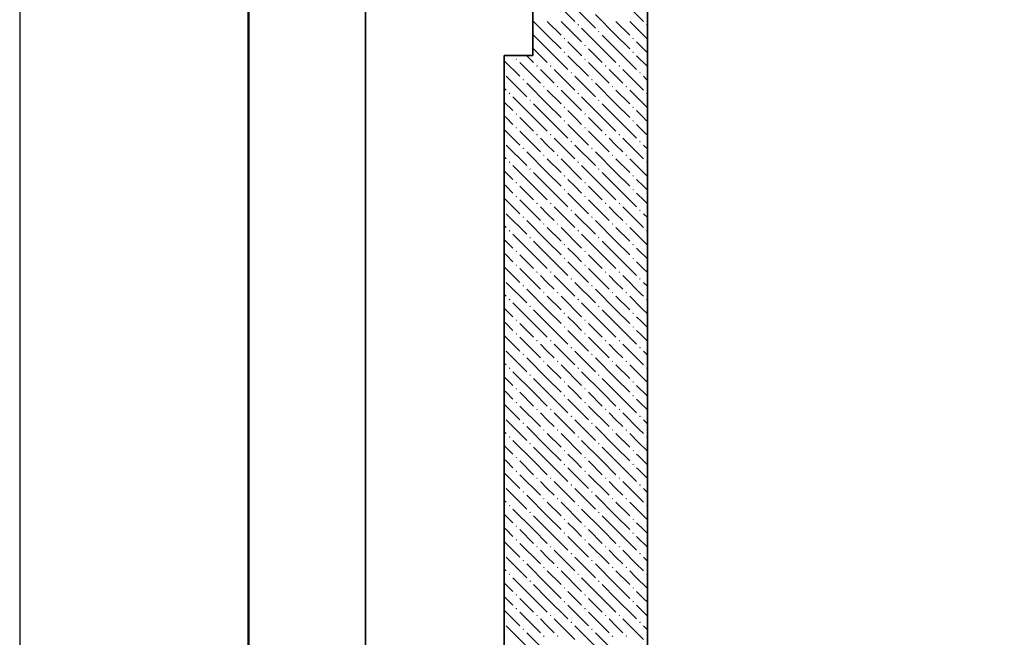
# Model space of a CAD drawing. Header units: millimetres. Extents: x 0 to 21000, y -5 to 14850.
# Tile 6 of 28: x 0 to 4302, y 9037 to 11734. Entities that reach past the tile are written whole.
import ezdxf

# ---------------------------------------------------------------- set-up
doc = ezdxf.new("R2010")
doc.units = ezdxf.units.MM
doc.layers.add('Standard', color=7, linetype='Continuous', lineweight=25)
doc.layers.add('ЖБ Стена верхний уровень', color=7, linetype='Continuous', lineweight=25, true_color=0x006e00)

msp = doc.modelspace()

# ---------------------------------------------------------------- hatches: boundary and pattern name
at = {"layer": 'ЖБ Стена верхний уровень', "linetype": 'Continuous', "lineweight": 18, "transparency": 33554687}
for points in [[(2436.8, 11711.9), (2440, 11715.2), (2443.3, 11711.9), (2440, 11708.7)], [(2736.8, 11711.9), (2740, 11715.2), (2742.2, 11713), (2742.2, 11710.9), (2740, 11708.7)], [(2526.8, 11681.9), (2530, 11685.2), (2533.3, 11681.9), (2530, 11678.7)], [(2376.8, 11651.9), (2380, 11655.2), (2383.3, 11651.9), (2380, 11648.7)], [(2466.8, 11621.9), (2470, 11625.2), (2473.3, 11621.9), (2470, 11618.7)], [(2676.8, 11651.9), (2680, 11655.2), (2683.3, 11651.9), (2680, 11648.7)], [(2376.8, 11591.9), (2380, 11595.2), (2383.3, 11591.9), (2380, 11588.7)], [(2676.8, 11591.9), (2680, 11595.2), (2683.3, 11591.9), (2680, 11588.7)], [(2166.8, 11561.9), (2170, 11565.2), (2173.3, 11561.9), (2170, 11558.7)], [(2256.8, 11531.9), (2260, 11535.2), (2263.3, 11531.9), (2260, 11528.7)], [(2316.8, 11531.9), (2320, 11535.2), (2323.3, 11531.9), (2320, 11528.7)], [(2466.8, 11561.9), (2470, 11565.2), (2473.3, 11561.9), (2470, 11558.7)], [(2556.8, 11531.9), (2560, 11535.2), (2563.3, 11531.9), (2560, 11528.7)], [(2616.8, 11531.9), (2620, 11535.2), (2623.3, 11531.9), (2620, 11528.7)], [(2406.8, 11501.9), (2410, 11505.2), (2413.3, 11501.9), (2410, 11498.7)], [(2706.8, 11501.9), (2710, 11505.2), (2713.3, 11501.9), (2710, 11498.7)], [(2196.8, 11471.9), (2200, 11475.2), (2203.3, 11471.9), (2200, 11468.7)], [(2286.8, 11441.9), (2290, 11445.2), (2293.3, 11441.9), (2290, 11438.7)], [(2346.8, 11441.9), (2350, 11445.2), (2353.3, 11441.9), (2350, 11438.7)], [(2496.8, 11471.9), (2500, 11475.2), (2503.3, 11471.9), (2500, 11468.7)], [(2586.8, 11441.9), (2590, 11445.2), (2593.3, 11441.9), (2590, 11438.7)], [(2646.8, 11441.9), (2650, 11445.2), (2653.3, 11441.9), (2650, 11438.7)], [(2136.8, 11411.9), (2140, 11415.2), (2143.3, 11411.9), (2140, 11408.7)], [(2436.8, 11411.9), (2440, 11415.2), (2443.3, 11411.9), (2440, 11408.7)], [(2226.8, 11381.9), (2230, 11385.2), (2233.3, 11381.9), (2230, 11378.7)], [(2526.8, 11381.9), (2530, 11385.2), (2533.3, 11381.9), (2530, 11378.7)], [(2166.8, 11321.9), (2170, 11325.2), (2173.3, 11321.9), (2170, 11318.7)], [(2376.8, 11351.9), (2380, 11355.2), (2383.3, 11351.9), (2380, 11348.7)], [(2466.8, 11321.9), (2470, 11325.2), (2473.3, 11321.9), (2470, 11318.7)], [(2676.8, 11351.9), (2680, 11355.2), (2683.3, 11351.9), (2680, 11348.7)], [(2376.8, 11291.9), (2380, 11295.2), (2383.3, 11291.9), (2380, 11288.7)], [(2676.8, 11291.9), (2680, 11295.2), (2683.3, 11291.9), (2680, 11288.7)], [(2166.8, 11261.9), (2170, 11265.2), (2173.3, 11261.9), (2170, 11258.7)], [(2256.8, 11231.9), (2260, 11235.2), (2263.3, 11231.9), (2260, 11228.7)], [(2316.8, 11231.9), (2320, 11235.2), (2323.3, 11231.9), (2320, 11228.7)], [(2466.8, 11261.9), (2470, 11265.2), (2473.3, 11261.9), (2470, 11258.7)], [(2556.8, 11231.9), (2560, 11235.2), (2563.3, 11231.9), (2560, 11228.7)], [(2616.8, 11231.9), (2620, 11235.2), (2623.3, 11231.9), (2620, 11228.7)], [(2406.8, 11201.9), (2410, 11205.2), (2413.3, 11201.9), (2410, 11198.7)], [(2706.8, 11201.9), (2710, 11205.2), (2713.3, 11201.9), (2710, 11198.7)], [(2196.8, 11171.9), (2200, 11175.2), (2203.3, 11171.9), (2200, 11168.7)], [(2286.8, 11141.9), (2290, 11145.2), (2293.3, 11141.9), (2290, 11138.7)], [(2346.8, 11141.9), (2350, 11145.2), (2353.3, 11141.9), (2350, 11138.7)], [(2496.8, 11171.9), (2500, 11175.2), (2503.3, 11171.9), (2500, 11168.7)], [(2586.8, 11141.9), (2590, 11145.2), (2593.3, 11141.9), (2590, 11138.7)], [(2646.8, 11141.9), (2650, 11145.2), (2653.3, 11141.9), (2650, 11138.7)], [(2136.8, 11111.9), (2140, 11115.2), (2143.3, 11111.9), (2140, 11108.7)], [(2436.8, 11111.9), (2440, 11115.2), (2443.3, 11111.9), (2440, 11108.7)], [(2736.8, 11111.9), (2740, 11115.2), (2742.2, 11113), (2742.2, 11110.9), (2740, 11108.7)], [(2226.8, 11081.9), (2230, 11085.2), (2233.3, 11081.9), (2230, 11078.7)], [(2526.8, 11081.9), (2530, 11085.2), (2533.3, 11081.9), (2530, 11078.7)], [(2166.8, 11021.9), (2170, 11025.2), (2173.3, 11021.9), (2170, 11018.7)], [(2376.8, 11051.9), (2380, 11055.2), (2383.3, 11051.9), (2380, 11048.7)], [(2466.8, 11021.9), (2470, 11025.2), (2473.3, 11021.9), (2470, 11018.7)], [(2676.8, 11051.9), (2680, 11055.2), (2683.3, 11051.9), (2680, 11048.7)], [(2376.8, 10991.9), (2380, 10995.2), (2383.3, 10991.9), (2380, 10988.7)], [(2676.8, 10991.9), (2680, 10995.2), (2683.3, 10991.9), (2680, 10988.7)], [(2166.8, 10961.9), (2170, 10965.2), (2173.3, 10961.9), (2170, 10958.7)], [(2256.8, 10931.9), (2260, 10935.2), (2263.3, 10931.9), (2260, 10928.7)], [(2316.8, 10931.9), (2320, 10935.2), (2323.3, 10931.9), (2320, 10928.7)], [(2466.8, 10961.9), (2470, 10965.2), (2473.3, 10961.9), (2470, 10958.7)], [(2556.8, 10931.9), (2560, 10935.2), (2563.3, 10931.9), (2560, 10928.7)], [(2616.8, 10931.9), (2620, 10935.2), (2623.3, 10931.9), (2620, 10928.7)], [(2406.8, 10901.9), (2410, 10905.2), (2413.3, 10901.9), (2410, 10898.7)], [(2706.8, 10901.9), (2710, 10905.2), (2713.3, 10901.9), (2710, 10898.7)], [(2196.8, 10871.9), (2200, 10875.2), (2203.3, 10871.9), (2200, 10868.7)], [(2286.8, 10841.9), (2290, 10845.2), (2293.3, 10841.9), (2290, 10838.7)], [(2346.8, 10841.9), (2350, 10845.2), (2353.3, 10841.9), (2350, 10838.7)], [(2496.8, 10871.9), (2500, 10875.2), (2503.3, 10871.9), (2500, 10868.7)], [(2586.8, 10841.9), (2590, 10845.2), (2593.3, 10841.9), (2590, 10838.7)], [(2646.8, 10841.9), (2650, 10845.2), (2653.3, 10841.9), (2650, 10838.7)], [(2136.8, 10811.9), (2140, 10815.2), (2143.3, 10811.9), (2140, 10808.7)], [(2436.8, 10811.9), (2440, 10815.2), (2443.3, 10811.9), (2440, 10808.7)], [(2736.8, 10811.9), (2740, 10815.2), (2742.2, 10813), (2742.2, 10810.9), (2740, 10808.7)], [(2226.8, 10781.9), (2230, 10785.2), (2233.3, 10781.9), (2230, 10778.7)], [(2376.8, 10751.9), (2380, 10755.2), (2383.3, 10751.9), (2380, 10748.7)], [(2526.8, 10781.9), (2530, 10785.2), (2533.3, 10781.9), (2530, 10778.7)], [(2676.8, 10751.9), (2680, 10755.2), (2683.3, 10751.9), (2680, 10748.7)], [(2166.8, 10721.9), (2170, 10725.2), (2173.3, 10721.9), (2170, 10718.7)], [(2466.8, 10721.9), (2470, 10725.2), (2473.3, 10721.9), (2470, 10718.7)], [(2376.8, 10691.9), (2380, 10695.2), (2383.3, 10691.9), (2380, 10688.7)], [(2676.8, 10691.9), (2680, 10695.2), (2683.3, 10691.9), (2680, 10688.7)], [(2166.8, 10661.9), (2170, 10665.2), (2173.3, 10661.9), (2170, 10658.7)], [(2256.8, 10631.9), (2260, 10635.2), (2263.3, 10631.9), (2260, 10628.7)], [(2316.8, 10631.9), (2320, 10635.2), (2323.3, 10631.9), (2320, 10628.7)], [(2466.8, 10661.9), (2470, 10665.2), (2473.3, 10661.9), (2470, 10658.7)], [(2556.8, 10631.9), (2560, 10635.2), (2563.3, 10631.9), (2560, 10628.7)], [(2616.8, 10631.9), (2620, 10635.2), (2623.3, 10631.9), (2620, 10628.7)], [(2406.8, 10601.9), (2410, 10605.2), (2413.3, 10601.9), (2410, 10598.7)], [(2706.8, 10601.9), (2710, 10605.2), (2713.3, 10601.9), (2710, 10598.7)], [(2196.8, 10571.9), (2200, 10575.2), (2203.3, 10571.9), (2200, 10568.7)], [(2286.8, 10541.9), (2290, 10545.2), (2293.3, 10541.9), (2290, 10538.7)], [(2346.8, 10541.9), (2350, 10545.2), (2353.3, 10541.9), (2350, 10538.7)], [(2496.8, 10571.9), (2500, 10575.2), (2503.3, 10571.9), (2500, 10568.7)], [(2586.8, 10541.9), (2590, 10545.2), (2593.3, 10541.9), (2590, 10538.7)], [(2646.8, 10541.9), (2650, 10545.2), (2653.3, 10541.9), (2650, 10538.7)], [(2136.8, 10511.9), (2140, 10515.2), (2143.3, 10511.9), (2140, 10508.7)], [(2436.8, 10511.9), (2440, 10515.2), (2443.3, 10511.9), (2440, 10508.7)], [(2736.8, 10511.9), (2740, 10515.2), (2742.2, 10513), (2742.2, 10510.9), (2740, 10508.7)], [(2226.8, 10481.9), (2230, 10485.2), (2233.3, 10481.9), (2230, 10478.7)], [(2376.8, 10451.9), (2380, 10455.2), (2383.3, 10451.9), (2380, 10448.7)], [(2526.8, 10481.9), (2530, 10485.2), (2533.3, 10481.9), (2530, 10478.7)], [(2676.8, 10451.9), (2680, 10455.2), (2683.3, 10451.9), (2680, 10448.7)], [(2166.8, 10421.9), (2170, 10425.2), (2173.3, 10421.9), (2170, 10418.7)], [(2466.8, 10421.9), (2470, 10425.2), (2473.3, 10421.9), (2470, 10418.7)], [(2376.8, 10391.9), (2380, 10395.2), (2383.3, 10391.9), (2380, 10388.7)], [(2676.8, 10391.9), (2680, 10395.2), (2683.3, 10391.9), (2680, 10388.7)], [(2166.8, 10361.9), (2170, 10365.2), (2173.3, 10361.9), (2170, 10358.7)], [(2256.8, 10331.9), (2260, 10335.2), (2263.3, 10331.9), (2260, 10328.7)], [(2316.8, 10331.9), (2320, 10335.2), (2323.3, 10331.9), (2320, 10328.7)], [(2466.8, 10361.9), (2470, 10365.2), (2473.3, 10361.9), (2470, 10358.7)], [(2556.8, 10331.9), (2560, 10335.2), (2563.3, 10331.9), (2560, 10328.7)], [(2616.8, 10331.9), (2620, 10335.2), (2623.3, 10331.9), (2620, 10328.7)], [(2406.8, 10301.9), (2410, 10305.2), (2413.3, 10301.9), (2410, 10298.7)], [(2706.8, 10301.9), (2710, 10305.2), (2713.3, 10301.9), (2710, 10298.7)], [(2196.8, 10271.9), (2200, 10275.2), (2203.3, 10271.9), (2200, 10268.7)], [(2286.8, 10241.9), (2290, 10245.2), (2293.3, 10241.9), (2290, 10238.7)], [(2346.8, 10241.9), (2350, 10245.2), (2353.3, 10241.9), (2350, 10238.7)], [(2496.8, 10271.9), (2500, 10275.2), (2503.3, 10271.9), (2500, 10268.7)], [(2586.8, 10241.9), (2590, 10245.2), (2593.3, 10241.9), (2590, 10238.7)], [(2646.8, 10241.9), (2650, 10245.2), (2653.3, 10241.9), (2650, 10238.7)], [(2136.8, 10211.9), (2140, 10215.2), (2143.3, 10211.9), (2140, 10208.7)], [(2436.8, 10211.9), (2440, 10215.2), (2443.3, 10211.9), (2440, 10208.7)], [(2736.8, 10211.9), (2740, 10215.2), (2742.2, 10213), (2742.2, 10210.9), (2740, 10208.7)], [(2226.8, 10181.9), (2230, 10185.2), (2233.3, 10181.9), (2230, 10178.7)], [(2376.8, 10151.9), (2380, 10155.2), (2383.3, 10151.9), (2380, 10148.7)], [(2526.8, 10181.9), (2530, 10185.2), (2533.3, 10181.9), (2530, 10178.7)], [(2676.8, 10151.9), (2680, 10155.2), (2683.3, 10151.9), (2680, 10148.7)], [(2166.8, 10121.9), (2170, 10125.2), (2173.3, 10121.9), (2170, 10118.7)], [(2466.8, 10121.9), (2470, 10125.2), (2473.3, 10121.9), (2470, 10118.7)], [(2376.8, 10091.9), (2380, 10095.2), (2383.3, 10091.9), (2380, 10088.7)], [(2676.8, 10091.9), (2680, 10095.2), (2683.3, 10091.9), (2680, 10088.7)], [(2166.8, 10061.9), (2170, 10065.2), (2173.3, 10061.9), (2170, 10058.7)], [(2256.8, 10031.9), (2260, 10035.2), (2263.3, 10031.9), (2260, 10028.7)], [(2316.8, 10031.9), (2320, 10035.2), (2323.3, 10031.9), (2320, 10028.7)], [(2466.8, 10061.9), (2470, 10065.2), (2473.3, 10061.9), (2470, 10058.7)], [(2556.8, 10031.9), (2560, 10035.2), (2563.3, 10031.9), (2560, 10028.7)], [(2616.8, 10031.9), (2620, 10035.2), (2623.3, 10031.9), (2620, 10028.7)], [(2406.8, 10001.9), (2410, 10005.2), (2413.3, 10001.9), (2410, 9998.7)], [(2706.8, 10001.9), (2710, 10005.2), (2713.3, 10001.9), (2710, 9998.7)], [(2196.8, 9971.9), (2200, 9975.2), (2203.3, 9971.9), (2200, 9968.7)], [(2286.8, 9941.9), (2290, 9945.2), (2293.3, 9941.9), (2290, 9938.7)], [(2346.8, 9941.9), (2350, 9945.2), (2353.3, 9941.9), (2350, 9938.7)], [(2496.8, 9971.9), (2500, 9975.2), (2503.3, 9971.9), (2500, 9968.7)], [(2586.8, 9941.9), (2590, 9945.2), (2593.3, 9941.9), (2590, 9938.7)], [(2646.8, 9941.9), (2650, 9945.2), (2653.3, 9941.9), (2650, 9938.7)], [(2136.8, 9911.9), (2140, 9915.2), (2143.3, 9911.9), (2140, 9908.7)], [(2436.8, 9911.9), (2440, 9915.2), (2443.3, 9911.9), (2440, 9908.7)], [(2736.8, 9911.9), (2740, 9915.2), (2742.2, 9913), (2742.2, 9910.9), (2740, 9908.7)], [(2226.8, 9881.9), (2230, 9885.2), (2233.3, 9881.9), (2230, 9878.7)], [(2376.8, 9851.9), (2380, 9855.2), (2383.3, 9851.9), (2380, 9848.7)], [(2526.8, 9881.9), (2530, 9885.2), (2533.3, 9881.9), (2530, 9878.7)], [(2676.8, 9851.9), (2680, 9855.2), (2683.3, 9851.9), (2680, 9848.7)], [(2166.8, 9821.9), (2170, 9825.2), (2173.3, 9821.9), (2170, 9818.7)], [(2466.8, 9821.9), (2470, 9825.2), (2473.3, 9821.9), (2470, 9818.7)], [(2166.8, 9761.9), (2170, 9765.2), (2173.3, 9761.9), (2170, 9758.7)], [(2376.8, 9791.9), (2380, 9795.2), (2383.3, 9791.9), (2380, 9788.7)], [(2466.8, 9761.9), (2470, 9765.2), (2473.3, 9761.9), (2470, 9758.7)], [(2676.8, 9791.9), (2680, 9795.2), (2683.3, 9791.9), (2680, 9788.7)], [(2256.8, 9731.9), (2260, 9735.2), (2263.3, 9731.9), (2260, 9728.7)], [(2316.8, 9731.9), (2320, 9735.2), (2323.3, 9731.9), (2320, 9728.7)], [(2556.8, 9731.9), (2560, 9735.2), (2563.3, 9731.9), (2560, 9728.7)], [(2616.8, 9731.9), (2620, 9735.2), (2623.3, 9731.9), (2620, 9728.7)], [(2406.8, 9701.9), (2410, 9705.2), (2413.3, 9701.9), (2410, 9698.7)], [(2706.8, 9701.9), (2710, 9705.2), (2713.3, 9701.9), (2710, 9698.7)], [(2196.8, 9671.9), (2200, 9675.2), (2203.3, 9671.9), (2200, 9668.7)], [(2286.8, 9641.9), (2290, 9645.2), (2293.3, 9641.9), (2290, 9638.7)], [(2346.8, 9641.9), (2350, 9645.2), (2353.3, 9641.9), (2350, 9638.7)], [(2496.8, 9671.9), (2500, 9675.2), (2503.3, 9671.9), (2500, 9668.7)], [(2586.8, 9641.9), (2590, 9645.2), (2593.3, 9641.9), (2590, 9638.7)], [(2646.8, 9641.9), (2650, 9645.2), (2653.3, 9641.9), (2650, 9638.7)], [(2136.8, 9611.9), (2140, 9615.2), (2143.3, 9611.9), (2140, 9608.7)], [(2436.8, 9611.9), (2440, 9615.2), (2443.3, 9611.9), (2440, 9608.7)], [(2736.8, 9611.9), (2740, 9615.2), (2742.2, 9613), (2742.2, 9610.9), (2740, 9608.7)], [(2226.8, 9581.9), (2230, 9585.2), (2233.3, 9581.9), (2230, 9578.7)], [(2376.8, 9551.9), (2380, 9555.2), (2383.3, 9551.9), (2380, 9548.7)], [(2526.8, 9581.9), (2530, 9585.2), (2533.3, 9581.9), (2530, 9578.7)], [(2676.8, 9551.9), (2680, 9555.2), (2683.3, 9551.9), (2680, 9548.7)], [(2166.8, 9521.9), (2170, 9525.2), (2173.3, 9521.9), (2170, 9518.7)], [(2466.8, 9521.9), (2470, 9525.2), (2473.3, 9521.9), (2470, 9518.7)], [(2166.8, 9461.9), (2170, 9465.2), (2173.3, 9461.9), (2170, 9458.7)], [(2376.8, 9491.9), (2380, 9495.2), (2383.3, 9491.9), (2380, 9488.7)], [(2466.8, 9461.9), (2470, 9465.2), (2473.3, 9461.9), (2470, 9458.7)], [(2676.8, 9491.9), (2680, 9495.2), (2683.3, 9491.9), (2680, 9488.7)], [(2256.8, 9431.9), (2260, 9435.2), (2263.3, 9431.9), (2260, 9428.7)], [(2316.8, 9431.9), (2320, 9435.2), (2323.3, 9431.9), (2320, 9428.7)], [(2556.8, 9431.9), (2560, 9435.2), (2563.3, 9431.9), (2560, 9428.7)], [(2616.8, 9431.9), (2620, 9435.2), (2623.3, 9431.9), (2620, 9428.7)], [(2406.8, 9401.9), (2410, 9405.2), (2413.3, 9401.9), (2410, 9398.7)], [(2706.8, 9401.9), (2710, 9405.2), (2713.3, 9401.9), (2710, 9398.7)], [(2196.8, 9371.9), (2200, 9375.2), (2203.3, 9371.9), (2200, 9368.7)], [(2286.8, 9341.9), (2290, 9345.2), (2293.3, 9341.9), (2290, 9338.7)], [(2346.8, 9341.9), (2350, 9345.2), (2353.3, 9341.9), (2350, 9338.7)], [(2496.8, 9371.9), (2500, 9375.2), (2503.3, 9371.9), (2500, 9368.7)], [(2586.8, 9341.9), (2590, 9345.2), (2593.3, 9341.9), (2590, 9338.7)], [(2646.8, 9341.9), (2650, 9345.2), (2653.3, 9341.9), (2650, 9338.7)], [(2136.8, 9311.9), (2140, 9315.2), (2143.3, 9311.9), (2140, 9308.7)], [(2436.8, 9311.9), (2440, 9315.2), (2443.3, 9311.9), (2440, 9308.7)], [(2736.8, 9311.9), (2740, 9315.2), (2742.2, 9313), (2742.2, 9310.9), (2740, 9308.7)], [(2226.8, 9281.9), (2230, 9285.2), (2233.3, 9281.9), (2230, 9278.7)], [(2376.8, 9251.9), (2380, 9255.2), (2383.3, 9251.9), (2380, 9248.7)], [(2526.8, 9281.9), (2530, 9285.2), (2533.3, 9281.9), (2530, 9278.7)], [(2676.8, 9251.9), (2680, 9255.2), (2683.3, 9251.9), (2680, 9248.7)], [(2166.8, 9221.9), (2170, 9225.2), (2173.3, 9221.9), (2170, 9218.7)], [(2466.8, 9221.9), (2470, 9225.2), (2473.3, 9221.9), (2470, 9218.7)], [(2166.8, 9161.9), (2170, 9165.2), (2173.3, 9161.9), (2170, 9158.7)], [(2376.8, 9191.9), (2380, 9195.2), (2383.3, 9191.9), (2380, 9188.7)], [(2466.8, 9161.9), (2470, 9165.2), (2473.3, 9161.9), (2470, 9158.7)], [(2676.8, 9191.9), (2680, 9195.2), (2683.3, 9191.9), (2680, 9188.7)], [(2256.8, 9131.9), (2260, 9135.2), (2263.3, 9131.9), (2260, 9128.7)], [(2316.8, 9131.9), (2320, 9135.2), (2323.3, 9131.9), (2320, 9128.7)], [(2556.8, 9131.9), (2560, 9135.2), (2563.3, 9131.9), (2560, 9128.7)], [(2616.8, 9131.9), (2620, 9135.2), (2623.3, 9131.9), (2620, 9128.7)], [(2406.8, 9101.9), (2410, 9105.2), (2413.3, 9101.9), (2410, 9098.7)], [(2706.8, 9101.9), (2710, 9105.2), (2713.3, 9101.9), (2710, 9098.7)], [(2196.8, 9071.9), (2200, 9075.2), (2203.3, 9071.9), (2200, 9068.7)], [(2286.8, 9041.9), (2290, 9045.2), (2293.3, 9041.9), (2290, 9038.7)], [(2346.8, 9041.9), (2350, 9045.2), (2353.3, 9041.9), (2350, 9038.7)], [(2496.8, 9071.9), (2500, 9075.2), (2503.3, 9071.9), (2500, 9068.7)], [(2586.8, 9041.9), (2590, 9045.2), (2593.3, 9041.9), (2590, 9038.7)], [(2646.8, 9041.9), (2650, 9045.2), (2653.3, 9041.9), (2650, 9038.7)]]:
    msp.add_hatch(color=7, dxfattribs=at).paths.add_polyline_path(points, flags=16)
h = msp.add_hatch(color=7, dxfattribs=at)
h.paths.add_polyline_path([(2738.5, 11413.7), (2738.5, 11410.2), (2740, 11408.7), (2742.2, 11410.9), (2742.2, 11413), (2740, 11415.2)])
h.paths.add_polyline_path([(2738.5, 11413.7), (2738.5, 11410.2), (2736.8, 11411.9)], flags=16)

# ---------------------------------------------------------------- linework, layer by layer
at = {"layer": 'Standard', "color": 7, "linetype": 'Continuous', "lineweight": 25, "transparency": 33554687}
msp.add_line((1000, 14600), (1000, 529.1), dxfattribs=at)
msp.add_lwpolyline([(0, 0), (21000, 0), (21000, 14850), (0, 14850), (0, 0)], close=True, dxfattribs=at)
at = {"layer": 'Standard', "color": 7, "linetype": 'Continuous', "lineweight": 13, "transparency": 33554687}
msp.add_lwpolyline([(21000, 14850), (0, 14850), (0, 0), (21000, 0), (21000, 14850)], dxfattribs=at)
at = {"layer": 'Standard', "color": 7, "linetype": 'Continuous', "lineweight": 50, "transparency": 33554687}
msp.add_lwpolyline([(1000, 14600), (20750, 14600), (20750, 250), (1000, 250), (1000, 14600)], close=True, dxfattribs=at)
at = {"layer": 'Standard', "color": 254, "linetype": 'Continuous', "lineweight": 35, "true_color": 0xc4c4ff, "transparency": 33554687}
msp.add_lwpolyline([(1510.8, 7202.8), (19389.1, 7202.8), (19389.1, 12608.7), (1510.8, 12608.7), (1510.8, 7202.8)], dxfattribs=at)
at = {"layer": 'ЖБ Стена верхний уровень', "color": 7, "linetype": 'Continuous', "lineweight": 35, "transparency": 33554687}
for p, q in [((2242.2, 12358.7), (2242.2, 11577.8)), ((2742.2, 11577.8), (2742.2, 12358.7)), ((2117.2, 11577.8), (2117.2, 7452.8)), ((2242.2, 11577.8), (2117.2, 11577.8)), ((2742.2, 8227.8), (2742.2, 11577.8))]:
    msp.add_line(p, q, dxfattribs=at)
at = {"layer": 'ЖБ Стена верхний уровень', "color": 251, "linetype": 'Continuous', "lineweight": 18, "true_color": 0x575757, "transparency": 33554687}
for p, q in [((2335, 11816.9), (2425, 11726.9)), ((2635, 11816.9), (2725, 11726.9)), ((2425, 11786.9), (2515, 11696.9)), ((2605, 11666.9), (2515, 11756.9)), ((2305, 11666.9), (2242.2, 11729.7)), ((2305, 11726.9), (2365, 11666.9)), ((2365, 11726.9), (2455, 11636.9)), ((2605, 11726.9), (2665, 11666.9)), ((2665, 11726.9), (2742.2, 11649.7)), ((2245, 11666.9), (2305, 11606.9)), ((2305, 11666.9), (2365, 11606.9)), ((2545, 11606.9), (2455, 11696.9)), ((2545, 11666.9), (2605, 11606.9)), ((2605, 11666.9), (2665, 11606.9)), ((2425, 11606.9), (2395, 11636.9)), ((2725, 11606.9), (2695, 11636.9)), ((2155, 11576.9), (2154.2, 11577.8)), ((2214.1, 11577.8), (2245, 11546.9)), ((2245, 11606.9), (2242.2, 11609.7)), ((2245, 11606.9), (2274.1, 11577.8)), ((2274.1, 11577.8), (2305, 11546.9)), ((2305, 11606.9), (2334.1, 11577.8)), ((2334.1, 11577.8), (2395, 11516.9)), ((2395, 11576.9), (2485, 11486.9)), ((2454.2, 11577.8), (2425, 11606.9)), ((2455, 11576.9), (2454.2, 11577.8)), ((2485, 11606.9), (2514.1, 11577.8)), ((2514.1, 11577.8), (2545, 11546.9)), ((2545, 11606.9), (2574.1, 11577.8)), ((2574.1, 11577.8), (2605, 11546.9)), ((2605, 11606.9), (2634.1, 11577.8)), ((2634.1, 11577.8), (2695, 11516.9)), ((2742.2, 11589.7), (2725, 11606.9)), ((2117.2, 11554.7), (2185, 11486.9)), ((2185, 11546.9), (2275, 11456.9)), ((2485, 11546.9), (2575, 11456.9)), ((2125, 11486.9), (2215, 11396.9)), ((2305, 11486.9), (2275, 11516.9)), ((2335, 11456.9), (2305, 11486.9)), ((2335, 11516.9), (2425, 11426.9)), ((2425, 11486.9), (2515, 11396.9)), ((2605, 11486.9), (2575, 11516.9)), ((2635, 11456.9), (2605, 11486.9)), ((2635, 11516.9), (2725, 11426.9)), ((2305, 11366.9), (2215, 11456.9)), ((2605, 11366.9), (2515, 11456.9)), ((2117.2, 11434.7), (2125, 11426.9)), ((2305, 11426.9), (2365, 11366.9)), ((2365, 11426.9), (2455, 11336.9)), ((2605, 11426.9), (2665, 11366.9)), ((2117.2, 11374.7), (2155, 11336.9)), ((2245, 11306.9), (2155, 11396.9)), ((2245, 11366.9), (2305, 11306.9)), ((2305, 11366.9), (2365, 11306.9)), ((2545, 11306.9), (2455, 11396.9)), ((2545, 11366.9), (2605, 11306.9)), ((2605, 11366.9), (2665, 11306.9)), ((2125, 11306.9), (2117.2, 11314.7)), ((2425, 11306.9), (2395, 11336.9)), ((2725, 11306.9), (2695, 11336.9)), ((2155, 11276.9), (2125, 11306.9)), ((2185, 11306.9), (2245, 11246.9)), ((2245, 11306.9), (2305, 11246.9)), ((2305, 11306.9), (2395, 11216.9)), ((2395, 11276.9), (2485, 11186.9)), ((2455, 11276.9), (2425, 11306.9)), ((2485, 11306.9), (2545, 11246.9)), ((2545, 11306.9), (2605, 11246.9)), ((2605, 11306.9), (2695, 11216.9)), ((2117.2, 11254.7), (2185, 11186.9)), ((2185, 11246.9), (2275, 11156.9)), ((2485, 11246.9), (2575, 11156.9)), ((2125, 11186.9), (2215, 11096.9)), ((2305, 11186.9), (2275, 11216.9)), ((2335, 11156.9), (2305, 11186.9)), ((2335, 11216.9), (2425, 11126.9)), ((2425, 11186.9), (2515, 11096.9)), ((2605, 11186.9), (2575, 11216.9)), ((2635, 11156.9), (2605, 11186.9)), ((2635, 11216.9), (2725, 11126.9)), ((2305, 11066.9), (2215, 11156.9)), ((2605, 11066.9), (2515, 11156.9)), ((2117.2, 11134.7), (2125, 11126.9)), ((2305, 11126.9), (2365, 11066.9)), ((2365, 11126.9), (2455, 11036.9)), ((2605, 11126.9), (2665, 11066.9)), ((2117.2, 11074.7), (2155, 11036.9)), ((2245, 11006.9), (2155, 11096.9)), ((2245, 11066.9), (2305, 11006.9)), ((2305, 11066.9), (2365, 11006.9)), ((2545, 11006.9), (2455, 11096.9)), ((2545, 11066.9), (2605, 11006.9)), ((2605, 11066.9), (2665, 11006.9)), ((2125, 11006.9), (2117.2, 11014.7)), ((2425, 11006.9), (2395, 11036.9)), ((2725, 11006.9), (2695, 11036.9)), ((2155, 10976.9), (2125, 11006.9)), ((2185, 11006.9), (2245, 10946.9)), ((2245, 11006.9), (2305, 10946.9)), ((2305, 11006.9), (2395, 10916.9)), ((2395, 10976.9), (2485, 10886.9)), ((2455, 10976.9), (2425, 11006.9)), ((2485, 11006.9), (2545, 10946.9)), ((2545, 11006.9), (2605, 10946.9)), ((2605, 11006.9), (2695, 10916.9)), ((2117.2, 10954.7), (2185, 10886.9)), ((2185, 10946.9), (2275, 10856.9)), ((2485, 10946.9), (2575, 10856.9)), ((2125, 10886.9), (2215, 10796.9)), ((2305, 10886.9), (2275, 10916.9)), ((2335, 10856.9), (2305, 10886.9)), ((2335, 10916.9), (2425, 10826.9)), ((2425, 10886.9), (2515, 10796.9)), ((2605, 10886.9), (2575, 10916.9)), ((2635, 10856.9), (2605, 10886.9)), ((2635, 10916.9), (2725, 10826.9)), ((2305, 10766.9), (2215, 10856.9)), ((2605, 10766.9), (2515, 10856.9)), ((2117.2, 10834.7), (2125, 10826.9)), ((2305, 10826.9), (2365, 10766.9)), ((2365, 10826.9), (2455, 10736.9)), ((2605, 10826.9), (2665, 10766.9)), ((2117.2, 10774.7), (2155, 10736.9)), ((2245, 10706.9), (2155, 10796.9)), ((2245, 10766.9), (2305, 10706.9)), ((2305, 10766.9), (2365, 10706.9)), ((2545, 10706.9), (2455, 10796.9)), ((2545, 10766.9), (2605, 10706.9)), ((2605, 10766.9), (2665, 10706.9)), ((2125, 10706.9), (2117.2, 10714.7)), ((2425, 10706.9), (2395, 10736.9)), ((2155, 10676.9), (2125, 10706.9)), ((2185, 10706.9), (2245, 10646.9)), ((2245, 10706.9), (2305, 10646.9)), ((2305, 10706.9), (2395, 10616.9)), ((2395, 10676.9), (2485, 10586.9)), ((2455, 10676.9), (2425, 10706.9)), ((2485, 10706.9), (2545, 10646.9)), ((2545, 10706.9), (2605, 10646.9)), ((2605, 10706.9), (2695, 10616.9)), ((2742.2, 10689.7), (2725, 10706.9)), ((2117.2, 10654.7), (2185, 10586.9)), ((2185, 10646.9), (2275, 10556.9)), ((2485, 10646.9), (2575, 10556.9)), ((2125, 10586.9), (2215, 10496.9)), ((2305, 10586.9), (2275, 10616.9)), ((2335, 10556.9), (2305, 10586.9)), ((2335, 10616.9), (2425, 10526.9)), ((2425, 10586.9), (2515, 10496.9)), ((2605, 10586.9), (2575, 10616.9)), ((2635, 10556.9), (2605, 10586.9)), ((2725, 10586.9), (2742.2, 10569.7)), ((2305, 10466.9), (2215, 10556.9)), ((2605, 10466.9), (2515, 10556.9)), ((2117.2, 10534.7), (2125, 10526.9)), ((2245, 10406.9), (2155, 10496.9)), ((2305, 10526.9), (2365, 10466.9)), ((2365, 10526.9), (2455, 10436.9)), ((2545, 10406.9), (2455, 10496.9)), ((2605, 10526.9), (2665, 10466.9)), ((2117.2, 10474.7), (2155, 10436.9)), ((2245, 10466.9), (2305, 10406.9)), ((2305, 10466.9), (2365, 10406.9)), ((2545, 10466.9), (2605, 10406.9)), ((2605, 10466.9), (2665, 10406.9)), ((2125, 10406.9), (2117.2, 10414.7)), ((2425, 10406.9), (2395, 10436.9)), ((2155, 10376.9), (2125, 10406.9)), ((2185, 10406.9), (2245, 10346.9)), ((2245, 10406.9), (2305, 10346.9)), ((2305, 10406.9), (2395, 10316.9)), ((2395, 10376.9), (2485, 10286.9)), ((2455, 10376.9), (2425, 10406.9)), ((2485, 10406.9), (2545, 10346.9)), ((2545, 10406.9), (2605, 10346.9)), ((2605, 10406.9), (2695, 10316.9)), ((2742.2, 10389.7), (2725, 10406.9)), ((2117.2, 10354.7), (2185, 10286.9)), ((2185, 10346.9), (2275, 10256.9)), ((2485, 10346.9), (2575, 10256.9)), ((2125, 10286.9), (2215, 10196.9)), ((2305, 10286.9), (2275, 10316.9)), ((2335, 10256.9), (2305, 10286.9)), ((2335, 10316.9), (2425, 10226.9)), ((2425, 10286.9), (2515, 10196.9)), ((2605, 10286.9), (2575, 10316.9)), ((2635, 10256.9), (2605, 10286.9)), ((2725, 10286.9), (2742.2, 10269.7)), ((2305, 10166.9), (2215, 10256.9)), ((2605, 10166.9), (2515, 10256.9)), ((2117.2, 10234.7), (2125, 10226.9)), ((2245, 10106.9), (2155, 10196.9)), ((2305, 10226.9), (2365, 10166.9)), ((2365, 10226.9), (2455, 10136.9)), ((2545, 10106.9), (2455, 10196.9)), ((2605, 10226.9), (2665, 10166.9)), ((2117.2, 10174.7), (2155, 10136.9)), ((2245, 10166.9), (2305, 10106.9)), ((2305, 10166.9), (2365, 10106.9)), ((2545, 10166.9), (2605, 10106.9)), ((2605, 10166.9), (2665, 10106.9)), ((2125, 10106.9), (2117.2, 10114.7)), ((2425, 10106.9), (2395, 10136.9)), ((2155, 10076.9), (2125, 10106.9)), ((2185, 10106.9), (2245, 10046.9)), ((2245, 10106.9), (2305, 10046.9)), ((2305, 10106.9), (2395, 10016.9)), ((2395, 10076.9), (2485, 9986.9)), ((2455, 10076.9), (2425, 10106.9)), ((2485, 10106.9), (2545, 10046.9)), ((2545, 10106.9), (2605, 10046.9)), ((2605, 10106.9), (2695, 10016.9)), ((2742.2, 10089.7), (2725, 10106.9)), ((2117.2, 10054.7), (2185, 9986.9)), ((2185, 10046.9), (2275, 9956.9)), ((2485, 10046.9), (2575, 9956.9)), ((2125, 9986.9), (2215, 9896.9)), ((2305, 9986.9), (2275, 10016.9)), ((2335, 9956.9), (2305, 9986.9)), ((2335, 10016.9), (2425, 9926.9)), ((2425, 9986.9), (2515, 9896.9)), ((2605, 9986.9), (2575, 10016.9)), ((2635, 9956.9), (2605, 9986.9)), ((2725, 9986.9), (2742.2, 9969.7)), ((2305, 9866.9), (2215, 9956.9)), ((2605, 9866.9), (2515, 9956.9)), ((2117.2, 9934.7), (2125, 9926.9)), ((2245, 9806.9), (2155, 9896.9)), ((2305, 9926.9), (2365, 9866.9)), ((2365, 9926.9), (2455, 9836.9)), ((2545, 9806.9), (2455, 9896.9)), ((2605, 9926.9), (2665, 9866.9)), ((2117.2, 9874.7), (2155, 9836.9)), ((2245, 9866.9), (2305, 9806.9)), ((2305, 9866.9), (2365, 9806.9)), ((2545, 9866.9), (2605, 9806.9)), ((2605, 9866.9), (2665, 9806.9)), ((2125, 9806.9), (2117.2, 9814.7)), ((2425, 9806.9), (2395, 9836.9)), ((2155, 9776.9), (2125, 9806.9)), ((2185, 9806.9), (2245, 9746.9)), ((2245, 9806.9), (2305, 9746.9)), ((2305, 9806.9), (2395, 9716.9)), ((2395, 9776.9), (2485, 9686.9)), ((2455, 9776.9), (2425, 9806.9)), ((2485, 9806.9), (2545, 9746.9)), ((2545, 9806.9), (2605, 9746.9)), ((2605, 9806.9), (2695, 9716.9)), ((2742.2, 9789.7), (2725, 9806.9)), ((2117.2, 9754.7), (2185, 9686.9)), ((2185, 9746.9), (2275, 9656.9)), ((2485, 9746.9), (2575, 9656.9)), ((2125, 9686.9), (2215, 9596.9)), ((2305, 9686.9), (2275, 9716.9)), ((2335, 9656.9), (2305, 9686.9)), ((2335, 9716.9), (2425, 9626.9)), ((2425, 9686.9), (2515, 9596.9)), ((2605, 9686.9), (2575, 9716.9)), ((2635, 9656.9), (2605, 9686.9)), ((2725, 9686.9), (2742.2, 9669.7)), ((2305, 9566.9), (2215, 9656.9)), ((2605, 9566.9), (2515, 9656.9)), ((2117.2, 9634.7), (2125, 9626.9)), ((2245, 9506.9), (2155, 9596.9)), ((2305, 9626.9), (2365, 9566.9)), ((2365, 9626.9), (2455, 9536.9)), ((2545, 9506.9), (2455, 9596.9)), ((2605, 9626.9), (2665, 9566.9)), ((2117.2, 9574.7), (2155, 9536.9)), ((2245, 9566.9), (2305, 9506.9)), ((2305, 9566.9), (2365, 9506.9)), ((2545, 9566.9), (2605, 9506.9)), ((2605, 9566.9), (2665, 9506.9)), ((2125, 9506.9), (2117.2, 9514.7)), ((2425, 9506.9), (2395, 9536.9)), ((2155, 9476.9), (2125, 9506.9)), ((2185, 9506.9), (2245, 9446.9)), ((2245, 9506.9), (2305, 9446.9)), ((2305, 9506.9), (2395, 9416.9)), ((2395, 9476.9), (2485, 9386.9)), ((2455, 9476.9), (2425, 9506.9)), ((2485, 9506.9), (2545, 9446.9)), ((2545, 9506.9), (2605, 9446.9)), ((2695, 9476.9), (2742.2, 9429.7)), ((2742.2, 9489.7), (2725, 9506.9)), ((2117.2, 9454.7), (2185, 9386.9)), ((2185, 9446.9), (2275, 9356.9)), ((2485, 9446.9), (2575, 9356.9)), ((2125, 9386.9), (2215, 9296.9)), ((2305, 9386.9), (2275, 9416.9)), ((2335, 9356.9), (2305, 9386.9)), ((2335, 9416.9), (2425, 9326.9)), ((2425, 9386.9), (2515, 9296.9)), ((2605, 9386.9), (2575, 9416.9)), ((2635, 9356.9), (2605, 9386.9)), ((2725, 9386.9), (2742.2, 9369.7)), ((2305, 9266.9), (2215, 9356.9)), ((2605, 9266.9), (2515, 9356.9)), ((2117.2, 9334.7), (2125, 9326.9)), ((2245, 9206.9), (2155, 9296.9)), ((2305, 9326.9), (2365, 9266.9)), ((2365, 9326.9), (2455, 9236.9)), ((2545, 9206.9), (2455, 9296.9)), ((2605, 9326.9), (2665, 9266.9)), ((2117.2, 9274.7), (2155, 9236.9)), ((2245, 9266.9), (2305, 9206.9)), ((2305, 9266.9), (2365, 9206.9)), ((2545, 9266.9), (2605, 9206.9)), ((2605, 9266.9), (2665, 9206.9)), ((2125, 9206.9), (2117.2, 9214.7)), ((2155, 9176.9), (2125, 9206.9)), ((2185, 9206.9), (2245, 9146.9)), ((2245, 9206.9), (2305, 9146.9)), ((2305, 9206.9), (2395, 9116.9)), ((2425, 9206.9), (2395, 9236.9)), ((2455, 9176.9), (2425, 9206.9)), ((2485, 9206.9), (2545, 9146.9)), ((2545, 9206.9), (2605, 9146.9)), ((2725, 9206.9), (2695, 9236.9)), ((2742.2, 9189.7), (2725, 9206.9)), ((2395, 9176.9), (2485, 9086.9)), ((2695, 9176.9), (2742.2, 9129.7)), ((2117.2, 9154.7), (2185, 9086.9)), ((2185, 9146.9), (2275, 9056.9)), ((2485, 9146.9), (2575, 9056.9)), ((2125, 9086.9), (2215, 8996.9)), ((2305, 9086.9), (2275, 9116.9)), ((2335, 9056.9), (2305, 9086.9)), ((2335, 9116.9), (2425, 9026.9)), ((2425, 9086.9), (2515, 8996.9)), ((2605, 9086.9), (2575, 9116.9)), ((2635, 9056.9), (2605, 9086.9)), ((2725, 9086.9), (2742.2, 9069.7)), ((2305, 8966.9), (2215, 9056.9)), ((2605, 8966.9), (2515, 9056.9))]:
    msp.add_line(p, q, dxfattribs=at)
for points in [[(2695, 11576.9), (2741.2, 11530.8), (2741.2, 11530.8), (2742.2, 11529.7)], [(2725, 11486.9), (2739.9, 11472.1), (2739.9, 11472.1), (2742.2, 11469.7)], [(2665, 11426.9), (2737.2, 11354.7), (2737.2, 11354.7), (2742.2, 11349.7)], [(2695, 11276.9), (2734.6, 11237.4), (2734.6, 11237.4), (2742.2, 11229.7)], [(2742.2, 11289.7), (2735.9, 11296.1), (2735.9, 11296.1), (2725, 11306.9)], [(2725, 11186.9), (2733.3, 11178.7), (2733.3, 11178.7), (2742.2, 11169.7)], [(2665, 11126.9), (2730.6, 11061.3), (2730.6, 11061.3), (2742.2, 11049.7)], [(2695, 10976.9), (2728, 10944), (2728, 10944), (2742.2, 10929.7)], [(2742.2, 10989.7), (2729.3, 11002.7), (2729.3, 11002.7), (2725, 11006.9)], [(2725, 10886.9), (2726.6, 10885.3), (2726.6, 10885.3), (2742.2, 10869.7)], [(2665, 10826.9), (2724, 10768), (2724, 10768), (2742.2, 10749.7)], [(2725, 10706.9), (2722.7, 10709.3), (2722.7, 10709.3), (2695, 10736.9)], [(2695, 10676.9), (2721.4, 10650.6), (2721.4, 10650.6), (2742.2, 10629.7)], [(2635, 10616.9), (2718.7, 10533.2), (2718.7, 10533.2), (2725, 10526.9)], [(2665, 10526.9), (2717.4, 10474.6), (2717.4, 10474.6), (2742.2, 10449.7)], [(2725, 10406.9), (2716.1, 10415.9), (2716.1, 10415.9), (2695, 10436.9)], [(2695, 10376.9), (2714.8, 10357.2), (2714.8, 10357.2), (2742.2, 10329.7)], [(2635, 10316.9), (2712.1, 10239.8), (2712.1, 10239.8), (2725, 10226.9)], [(2665, 10226.9), (2710.8, 10181.2), (2710.8, 10181.2), (2742.2, 10149.7)], [(2725, 10106.9), (2709.5, 10122.5), (2709.5, 10122.5), (2695, 10136.9)], [(2695, 10076.9), (2708.2, 10063.8), (2708.2, 10063.8), (2742.2, 10029.7)], [(2635, 10016.9), (2705.5, 9946.5), (2705.5, 9946.5), (2725, 9926.9)], [(2665, 9926.9), (2704.2, 9887.8), (2704.2, 9887.8), (2742.2, 9849.7)], [(2725, 9806.9), (2702.9, 9829.1), (2702.9, 9829.1), (2695, 9836.9)], [(2695, 9776.9), (2701.5, 9770.4), (2701.5, 9770.4), (2742.2, 9729.7)], [(2635, 9716.9), (2698.9, 9653.1), (2698.9, 9653.1), (2725, 9626.9)], [(2665, 9626.9), (2697.6, 9594.4), (2697.6, 9594.4), (2742.2, 9549.7)], [(2725, 9506.9), (2696.3, 9535.7), (2696.3, 9535.7), (2695, 9536.9)], [(2605, 9506.9), (2693.6, 9418.3), (2693.6, 9418.3), (2695, 9416.9)], [(2635, 9416.9), (2692.3, 9359.7), (2692.3, 9359.7), (2725, 9326.9)], [(2665, 9326.9), (2691, 9301), (2691, 9301), (2742.2, 9249.7)], [(2605, 9206.9), (2687, 9124.9), (2687, 9124.9), (2695, 9116.9)], [(2635, 9116.9), (2685.7, 9066.3), (2685.7, 9066.3), (2725, 9026.9)]]:
    msp.add_lwpolyline(points, dxfattribs=at)

doc.saveas('drawing.dxf')
